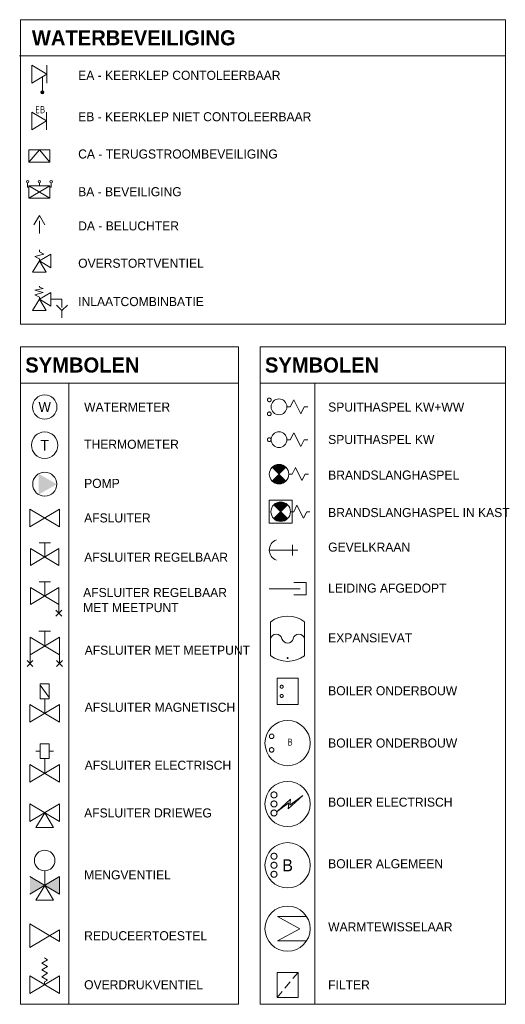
# Model space of a CAD drawing. Header units: millimetres. Extents: x 54776 to 295166, y 132708 to 356599.
# Tile 7 of 11: x 276987 to 282357, y 132755 to 143642. Entities that reach past the tile are written whole.
import ezdxf
from ezdxf.enums import TextEntityAlignment as Align

# ---------------------------------------------------------------- set-up
doc = ezdxf.new("R2010")
doc.units = ezdxf.units.MM
doc.header["$LTSCALE"] = 50
for name, pattern in [('2322107', [2000, 1000, 1000]), ('2322109', [10, 5, -2, 1, -2]), ('2322110', [10, 5, -1, 1, -1, 1, -1])]:
    doc.linetypes.add(name, pattern=pattern)
doc.layers.get('0').update_dxf_attribs({"color": 250})
doc.layers.add('CAG RENVOOI STAMP', color=2, linetype='Continuous', lineweight=20)
doc.styles.add('B-01', font='b-gbp')
doc.styles.add('BURO-018', font='BUROFONT.SHX', dxfattribs={"height": 1.8})
doc.styles.add('Diameter', font='arial.ttf')
doc.styles.add('STABICAD-018', font='ISOCP.SHX', dxfattribs={"height": 90})

# ---------------------------------------------------------------- blocks, each defined once
blk = doc.blocks.new('A$7E4C2F03812B')
at = {"layer": 'CAG RENVOOI STAMP', "color": 2, "linetype": 'Continuous'}
for p, q in [((460, 385), (138, 385)), ((138, 385), (385, 250)), ((385, 250), (138, 115)), ((138, 115), (460, 115))]:
    blk.add_line(p, q, dxfattribs=at)
blk.add_circle((250, 250), 250, dxfattribs=at)
blk = doc.blocks.new('A$7E4C2F0A28C')
at = {"layer": 'CAG RENVOOI STAMP', "color": 2, "linetype": 'Continuous'}
blk.add_circle((135, 135), 135, dxfattribs=at)
at = {"layer": 'CAG RENVOOI STAMP', "color": 2, "linetype": '2322109', "style": 'BURO-018'}
blk.add_text('W', height=108, dxfattribs=at).set_placement((135, 135), align=Align.MIDDLE)
blk = doc.blocks.new('A$7E4C2E3B391C0')
at = {"layer": 'CAG RENVOOI STAMP', "color": 2, "linetype": 'Continuous'}
blk.add_circle((146.484375, 146.484375), 146.484375, dxfattribs=at)
at = {"layer": 'CAG RENVOOI STAMP', "color": 2, "linetype": 'Continuous', "style": 'BURO-018'}
blk.add_text('T', height=117.1875, dxfattribs=at).set_placement((146.484375, 146.484375), align=Align.MIDDLE)
blk = doc.blocks.new('A$7E4C2E3B251A1')
at = {"layer": 'CAG RENVOOI STAMP', "color": 2, "linetype": 'Continuous'}
blk.add_circle((133, 133), 133, dxfattribs=at)
blk.add_solid([(66, 248), (266, 133), (66, 18)], dxfattribs=at)
blk = doc.blocks.new('A$C7cf5ca4b')
at = {"color": 2, "linetype": 'Continuous'}
for p, q in [((0, 175), (0, -175)), ((275, 175), (0, 175)), ((275, -175), (275, 175)), ((0, -175), (275, -175))]:
    blk.add_line(p, q, dxfattribs=at)
blk = doc.blocks.new('*U103')
at = {"color": 0, "linetype": '2322110'}
blk.add_circle((0, 0), 20, dxfattribs=at)
at = {"color": 1}
blk.add_attdef('PRODUCTCODE', (0, 0), '', height=1.8, dxfattribs=at)
at = {"color": 2}
for tag in ['CODE', 'CODE2', 'INDICATIONTEXT', 'LABEL', 'POSITIONCODE', 'SECTIONCODE']:
    blk.add_attdef(tag, (0, 0), '', height=1.2, dxfattribs=at)
blk = doc.blocks.new('*U104')
at = {"color": 0, "linetype": '2322109'}
blk.add_circle((0, 0), 20, dxfattribs=at)
at = {"color": 1}
blk.add_attdef('PRODUCTCODE', (0, 0), '', height=1.8, dxfattribs=at)
at = {"color": 2}
for tag in ['CODE', 'CODE2', 'INDICATIONTEXT', 'LABEL', 'POSITIONCODE', 'SECTIONCODE']:
    blk.add_attdef(tag, (0, 0), '', height=1.2, dxfattribs=at)
blk = doc.blocks.new('A$Cbe45bfdf')
at = {"color": 2, "linetype": 'Continuous'}
for p, q in [((85, 0), (122.5, 0)), ((122.5, 0), (160, 75)), ((160, 75), (235, -75)), ((235, -75), (272.5, 0)), ((272.5, 0), (310, 0))]:
    blk.add_line(p, q, dxfattribs=at)
blk.add_circle((0, 0), 85, dxfattribs=at)
blk = doc.blocks.new('*U105')
at = {"color": 0, "linetype": '2322109'}
blk.add_circle((0, 0), 20, dxfattribs=at)
at = {"color": 1}
blk.add_attdef('PRODUCTCODE', (0, 0), '', height=1.8, dxfattribs=at)
at = {"color": 2}
for tag in ['CODE', 'CODE2', 'INDICATIONTEXT', 'LABEL', 'POSITIONCODE', 'SECTIONCODE']:
    blk.add_attdef(tag, (0, 0), '', height=1.2, dxfattribs=at)
blk = doc.blocks.new('A$C2282a554')
at = {"color": 2, "linetype": 'Continuous'}
for p, q in [((85, 0), (122.5, 0)), ((122.5, 0), (160, 75)), ((160, 75), (235, -75)), ((235, -75), (272.5, 0)), ((272.5, 0), (310, 0))]:
    blk.add_line(p, q, dxfattribs=at)
blk.add_circle((0, 0), 85, dxfattribs=at)
blk = doc.blocks.new('*U106')
at = {"color": 0, "linetype": '2322109'}
blk.add_circle((0, 0), 20, dxfattribs=at)
at = {"color": 1}
blk.add_attdef('PRODUCTCODE', (0, 0), '', height=1.8, dxfattribs=at)
at = {"color": 2}
for tag in ['CODE', 'CODE2', 'INDICATIONTEXT', 'LABEL', 'POSITIONCODE', 'SECTIONCODE']:
    blk.add_attdef(tag, (0, 0), '', height=1.2, dxfattribs=at)
blk = doc.blocks.new('*U107')
at = {"color": 0, "linetype": '2322110'}
blk.add_circle((0, 0), 20, dxfattribs=at)
at = {"color": 1}
blk.add_attdef('PRODUCTCODE', (0, 0), '', height=1.8, dxfattribs=at)
at = {"color": 2}
for tag in ['CODE', 'CODE2', 'INDICATIONTEXT', 'LABEL', 'POSITIONCODE', 'SECTIONCODE']:
    blk.add_attdef(tag, (0, 0), '', height=1.2, dxfattribs=at)
blk = doc.blocks.new('A$C8dd79a66')
at = {"color": 2, "linetype": 'Continuous'}
blk.add_circle((0, 0), 150, dxfattribs=at)
at = {"color": 2, "linetype": 'Continuous', "style": 'B-01'}
blk.add_text('B', height=80, dxfattribs=at).set_placement((0, 0), align=Align.MIDDLE_CENTER)
blk = doc.blocks.new('*U116')
at = {"color": 0, "linetype": '2322110'}
blk.add_circle((0, 0), 20, dxfattribs=at)
at = {"color": 2}
for tag in ['CODE', 'CODE2', 'SECTIONCODE', 'INDICATIONTEXT', 'LABEL', 'POSITIONCODE']:
    blk.add_attdef(tag, (0, 0), '', height=1.2, dxfattribs=at)
at = {"color": 1}
blk.add_attdef('PRODUCTCODE', (0, 0), '', height=1.8, dxfattribs=at)
blk = doc.blocks.new('*U117')
at = {"color": 0, "linetype": '2322109'}
blk.add_circle((0, 0), 20, dxfattribs=at)
at = {"color": 2}
for tag in ['CODE', 'CODE2', 'SECTIONCODE', 'INDICATIONTEXT', 'LABEL', 'POSITIONCODE']:
    blk.add_attdef(tag, (0, 0), '', height=1.2, dxfattribs=at)
at = {"color": 1}
blk.add_attdef('PRODUCTCODE', (0, 0), '', height=1.8, dxfattribs=at)
blk = doc.blocks.new('*U118')
at = {"color": 0, "linetype": '2322110'}
blk.add_circle((0, 0), 20, dxfattribs=at)
at = {"color": 2, "linetype": 'Continuous'}
for tag in ['CODE', 'CODE2', 'SECTIONCODE', 'INDICATIONTEXT', 'LABEL', 'POSITIONCODE']:
    blk.add_attdef(tag, (0, 0), '', height=1.2, dxfattribs=at)
at = {"color": 1, "linetype": 'Continuous'}
blk.add_attdef('PRODUCTCODE', (0, 0), '', height=1.8, dxfattribs=at)
blk = doc.blocks.new('A$C5ec9ec9a')
at = {"color": 2, "linetype": 'Continuous'}
blk.add_lwpolyline([(-70, -50.2), (9.5, 7.5), (3.1, -33), (100.8, 55.2), (14.4, -7.5), (20.6, 31.6)], close=True, dxfattribs=at)
blk.add_circle((0, 0), 150, dxfattribs=at)
blk = doc.blocks.new('*U129')
at = {"color": 0, "linetype": '2322110'}
blk.add_circle((0, 0), 20, dxfattribs=at)
at = {"color": 2}
for tag in ['CODE', 'CODE2', 'SECTIONCODE', 'INDICATIONTEXT', 'LABEL', 'POSITIONCODE']:
    blk.add_attdef(tag, (0, 0), '', height=1.2, dxfattribs=at)
at = {"color": 1}
blk.add_attdef('PRODUCTCODE', (0, 0), '', height=1.8, dxfattribs=at)
blk = doc.blocks.new('*U130')
at = {"color": 0, "linetype": '2322109'}
blk.add_circle((0, 0), 20, dxfattribs=at)
at = {"color": 2}
for tag in ['CODE', 'CODE2', 'SECTIONCODE', 'INDICATIONTEXT', 'LABEL', 'POSITIONCODE']:
    blk.add_attdef(tag, (0, 0), '', height=1.2, dxfattribs=at)
at = {"color": 1}
blk.add_attdef('PRODUCTCODE', (0, 0), '', height=1.8, dxfattribs=at)
blk = doc.blocks.new('*U131')
at = {"color": 0, "linetype": '2322110'}
blk.add_circle((0, 0), 20, dxfattribs=at)
at = {"color": 2, "linetype": 'Continuous'}
for tag in ['CODE', 'CODE2', 'SECTIONCODE', 'INDICATIONTEXT', 'LABEL', 'POSITIONCODE']:
    blk.add_attdef(tag, (0, 0), '', height=1.2, dxfattribs=at)
at = {"color": 1, "linetype": 'Continuous'}
blk.add_attdef('PRODUCTCODE', (0, 0), '', height=1.8, dxfattribs=at)
blk = doc.blocks.new('A$7E4C2C2D14389')
at = {"layer": 'CAG RENVOOI STAMP', "color": 2, "linetype": 'Continuous'}
for p, q in [((252, 252), (0, 252)), ((0, 252), (0, 0)), ((252, 0), (252, 252)), ((50, 50), (202, 202)), ((50, 202), (202, 50)), ((234, 126), (270, 126)), ((270, 126), (306, 198)), ((306, 198), (378, 54)), ((378, 54), (414, 126)), ((414, 126), (450, 126)), ((0, 0), (252, 0))]:
    blk.add_line(p, q, dxfattribs=at)
at = {"layer": 'CAG RENVOOI STAMP', "color": 2, "linetype": 'Continuous', "const_width": 108}
for points in [[(164, 164, 0.414214), (88, 164, 1)], [(164, 88, -0.414214), (88, 88, -1)]]:
    blk.add_lwpolyline(points, format="xyb", dxfattribs=at)
at = {"layer": 'CAG RENVOOI STAMP', "color": 2, "linetype": 'Continuous'}
blk.add_circle((126, 126), 108, dxfattribs=at)
blk = doc.blocks.new('A$7E4C2C2D21DD')
at = {"layer": 'CAG RENVOOI STAMP', "color": 2, "linetype": 'Continuous'}
for p, q in [((32, 32), (184, 184)), ((32, 184), (184, 32)), ((252, 108), (288, 180)), ((288, 180), (360, 36)), ((216, 108), (252, 108)), ((360, 36), (396, 108)), ((396, 108), (432, 108))]:
    blk.add_line(p, q, dxfattribs=at)
at = {"layer": 'CAG RENVOOI STAMP', "color": 2, "linetype": 'Continuous', "const_width": 108}
for points in [[(146, 146, 0.414214), (70, 146, 1)], [(146, 70, -0.414214), (70, 70, -1)]]:
    blk.add_lwpolyline(points, format="xyb", dxfattribs=at)
at = {"layer": 'CAG RENVOOI STAMP', "color": 2, "linetype": 'Continuous'}
blk.add_circle((108, 108), 108, dxfattribs=at)
blk = doc.blocks.new('A$7E4C2C2E3B2A0')
at = {"layer": 'CAG RENVOOI STAMP', "color": 2}
for p, q in [((409.5, 136.5), (273, 136.5)), ((409.5, 0), (409.5, 136.5)), ((0, 68.25), (341.25, 68.25)), ((273, 0), (409.5, 0))]:
    blk.add_line(p, q, dxfattribs=at)
blk = doc.blocks.new('A$7E4C2C2FBAC')
at = {"layer": 'CAG RENVOOI STAMP', "color": 2, "linetype": 'Continuous'}
for p, q in [((314, 111), (0, 111)), ((255, 170), (255, 52))]:
    blk.add_line(p, q, dxfattribs=at)
blk.add_arc((118, 111), 118, 109.4712, 250.5288, dxfattribs=at)
blk = doc.blocks.new('A$7E4C2E32231BC')
at = {"layer": 'CAG RENVOOI STAMP', "color": 2, "linetype": 'Continuous'}
for p, q in [((0, 195), (162, 98)), ((0, 0), (0, 195)), ((162, 0), (162, 195)), ((162, 98), (0, 0))]:
    blk.add_line(p, q, dxfattribs=at)
at = {"layer": 'CAG RENVOOI STAMP', "color": 2, "linetype": 'Continuous', "style": 'STABICAD-018'}
blk.add_text('EB', height=78, dxfattribs=at).set_placement((38, 183))
blk = doc.blocks.new('A$7E4C2E322C3AB')
at = {"layer": 'CAG RENVOOI STAMP', "color": 2, "linetype": 'Continuous'}
for p, q in [((0, 0), (115.5, 138.6)), ((0, 0), (0, 138.6)), ((0, 138.6), (231, 138.6)), ((115.5, 138.6), (231, 0)), ((231, 138.6), (231, 0)), ((231, 0), (0, 0))]:
    blk.add_line(p, q, dxfattribs=at)
blk = doc.blocks.new('A$7E4C2E330DA')
at = {"layer": 'CAG RENVOOI STAMP', "color": 2, "linetype": 'Continuous'}
for p, q in [((14, 124), (14, 170)), ((28, 124), (14, 124)), ((28, 139), (259, 139)), ((28, 0), (28, 139)), ((28, 0), (259, 139)), ((28, 139), (259, 0)), ((144, 139), (144, 170)), ((259, 139), (259, 0)), ((259, 124), (274, 124)), ((274, 124), (274, 170)), ((259, 0), (28, 0))]:
    blk.add_line(p, q, dxfattribs=at)
for centre in [(14, 184), (144, 184), (274, 184)]:
    blk.add_circle(centre, 13.9, dxfattribs=at)
blk = doc.blocks.new('A$7E4C2E3314250')
at = {"layer": 'CAG RENVOOI STAMP', "color": 4, "linetype": 'Continuous'}
for p, q in [((0, 96), (60, 200)), ((120, 96), (60, 200)), ((60, 140), (60, 0))]:
    blk.add_line(p, q, dxfattribs=at)
blk = doc.blocks.new('A$7E4C2E331E67')
at = {"layer": 'CAG RENVOOI STAMP', "color": 2, "linetype": 'Continuous'}
for p, q in [((75, 225), (75, 250)), ((125, 200), (75, 225)), ((0, 0), (75, 125)), ((25, 175), (125, 200)), ((75, 150), (25, 175)), ((200, 200), (75, 125)), ((75, 125), (75, 150)), ((75, 125), (200, 50)), ((75, 125), (150, 0)), ((200, 50), (200, 200)), ((150, 0), (0, 0))]:
    blk.add_line(p, q, dxfattribs=at)
blk = doc.blocks.new('A$7E4C2E332913')
at = {"layer": 'CAG RENVOOI STAMP', "color": 2, "linetype": 'Continuous'}
for p, q in [((200, 280), (75, 205)), ((200, 130), (200, 280)), ((75, 205), (0, 80)), ((150, 80), (75, 205)), ((75, 205), (200, 130)), ((325, 205), (200, 205)), ((325, 80), (265, 140)), ((325, 114), (325, 205)), ((385, 140), (325, 80)), ((0, 80), (150, 80)), ((325, 80), (325, 0))]:
    blk.add_line(p, q, dxfattribs=at)
blk.add_lwpolyline([(75, 205), (75, 230), (24, 256), (117, 281), (24, 307), (117, 324), (75, 340), (75, 349)], dxfattribs=at)
blk = doc.blocks.new('A$7E4C2E3726FB')
at = {"layer": 'CAG RENVOOI STAMP', "color": 2, "linetype": 'Continuous'}
for p, q in [((195, 374), (130, 336)), ((195, 299), (130, 336)), ((195, 374), (162, 393)), ((195, 299), (130, 261)), ((195, 224), (130, 261)), ((195, 224), (130, 186)), ((325, 195), (0, 0)), ((0, 0), (0, 195)), ((0, 195), (325, 0)), ((195, 149), (130, 186)), ((195, 149), (162, 130)), ((162, 98), (162, 130)), ((162, 98), (162, 130)), ((325, 0), (325, 195))]:
    blk.add_line(p, q, dxfattribs=at)
blk = doc.blocks.new('A$7E4C2E39A60')
at = {"layer": 'CAG RENVOOI STAMP', "color": 2, "linetype": 'Continuous'}
for p, q in [((0, 260), (0, 0)), ((325, 65), (0, 260)), ((325, 195), (0, 0)), ((325, 65), (325, 195))]:
    blk.add_line(p, q, dxfattribs=at)
blk = doc.blocks.new('A$7E4C2E391D26D')
at = {"layer": 'CAG RENVOOI STAMP', "linetype": 'Continuous'}
for points in [[(0, 260), (0, 65), (162.5, 162.5)], [(162.5, 162.5), (325, 65), (325, 260)]]:
    blk.add_hatch(color=2, dxfattribs=at).paths.add_polyline_path(points)
at = {"layer": 'CAG RENVOOI STAMP', "color": 2, "linetype": 'Continuous'}
for p, q in [((325, 65), (0, 260)), ((0, 65), (325, 260)), ((162.5, 162.5), (162.5, 325)), ((325, 260), (325, 65)), ((65, 0), (162.5, 162.5)), ((162.5, 162.5), (260, 0)), ((65, 0), (260, 0))]:
    blk.add_line(p, q, dxfattribs=at)
blk.add_circle((162.5, 438.75), 113.75, dxfattribs=at)
blk = doc.blocks.new('A$7E4C2E392E1E')
at = {"layer": 'CAG RENVOOI STAMP', "color": 2, "linetype": 'Continuous'}
for p, q in [((0, 260), (325, 65)), ((0, 65), (0, 260)), ((325, 260), (0, 65)), ((325, 65), (325, 260)), ((65, 0), (162.5, 162.5)), ((162.5, 162.5), (260, 0)), ((260, 0), (65, 0))]:
    blk.add_line(p, q, dxfattribs=at)
blk = doc.blocks.new('A$7E4C2E3A53CF')
at = {"layer": 'CAG RENVOOI STAMP', "color": 2, "linetype": 'Continuous'}
for p, q in [((113.75, 341.25), (65, 341.25)), ((113.75, 260), (113.75, 422.5)), ((113.75, 422.5), (211.25, 422.5)), ((211.25, 422.5), (211.25, 260)), ((211.25, 341.25), (260, 341.25)), ((211.25, 260), (113.75, 260)), ((162.5, 260), (162.5, 97.5)), ((325, 195), (0, 0)), ((0, 0), (0, 195)), ((0, 195), (325, 0)), ((325, 0), (325, 195))]:
    blk.add_line(p, q, dxfattribs=at)
blk = doc.blocks.new('A$7E4C2E3A15EA')
at = {"layer": 'CAG RENVOOI STAMP', "color": 2, "linetype": 'Continuous'}
for p, q in [((113.75, 260), (113.75, 422.5)), ((113.75, 422.5), (211.25, 422.5)), ((113.75, 409.5), (211.25, 273)), ((211.25, 422.5), (211.25, 260)), ((211.25, 260), (113.75, 260)), ((162.5, 260), (162.5, 97.5)), ((0, 0), (325, 195)), ((0, 195), (0, 0)), ((325, 0), (0, 195)), ((325, 195), (325, 0))]:
    blk.add_line(p, q, dxfattribs=at)
blk = doc.blocks.new('A$7E4C2E3A221FD')
at = {"layer": 'CAG RENVOOI STAMP', "color": 2, "linetype": 'Continuous'}
for p, q in [((130, 390), (260, 390)), ((195, 227.5), (195, 390)), ((32.5, 325), (357.5, 130)), ((32.5, 32.5), (32.5, 325)), ((357.5, 325), (32.5, 130)), ((357.5, 32.5), (357.5, 325)), ((0, 0), (65, 65)), ((0, 65), (65, 0)), ((325, 0), (390, 65)), ((325, 65), (390, 0))]:
    blk.add_line(p, q, dxfattribs=at)
blk = doc.blocks.new('A$7E4C2E3A30218')
at = {"layer": 'CAG RENVOOI STAMP', "color": 2, "linetype": 'Continuous'}
for p, q in [((94, 377), (219, 377)), ((156, 221), (156, 377)), ((0, 127), (312, 314)), ((0, 314), (0, 127)), ((312, 127), (0, 314)), ((312, 314), (312, 127)), ((312, 127), (312, 33)), ((279, 66), (346, 0)), ((279, 0), (346, 66))]:
    blk.add_line(p, q, dxfattribs=at)
blk = doc.blocks.new('A$7E4C2E3B41B8')
at = {"layer": 'CAG RENVOOI STAMP', "color": 2, "linetype": 'Continuous'}
for p, q in [((93.75, 250), (218.75, 250)), ((156.25, 93.75), (156.25, 250)), ((0, 187.5), (312.5, 0)), ((0, 0), (0, 187.5)), ((312.5, 187.5), (0, 0)), ((312.5, 0), (312.5, 187.5))]:
    blk.add_line(p, q, dxfattribs=at)
blk = doc.blocks.new('A$7E4C2E3B13355')
at = {"layer": 'CAG RENVOOI STAMP', "color": 2, "linetype": 'Continuous'}
for p, q in [((0, 195), (0, 0)), ((325, 0), (0, 195)), ((0, 0), (325, 195)), ((325, 195), (325, 0))]:
    blk.add_line(p, q, dxfattribs=at)
blk = doc.blocks.new('A$7E4C2F02711F')
at = {"layer": 'CAG RENVOOI STAMP', "color": 4, "linetype": 'Continuous'}
for p, q in [((0, 438), (0, 62)), ((375, 62), (375, 438))]:
    blk.add_line(p, q, dxfattribs=at)
at = {"layer": 'CAG RENVOOI STAMP', "color": 1, "linetype": '2322107'}
blk.add_circle((188, 36), 5, dxfattribs=at)
at = {"layer": 'CAG RENVOOI STAMP', "color": 4, "linetype": 'Continuous'}
for centre, radius, start, end in [((188, 188), 312, 53.1301, 126.8699), ((62, 236), 64.1, 12.6804, 167.3196), ((188, 264), 64.1, 192.6804, 347.3196), ((312, 236), 64.1, 12.6804, 167.3196), ((188, 312), 312, 233.1301, 306.8699)]:
    blk.add_arc(centre, radius, start, end, dxfattribs=at)
blk = doc.blocks.new('A$7E4C2F1102BF')
at = {"layer": 'CAG RENVOOI STAMP', "color": 2, "linetype": 'Continuous'}
for p, q in [((175, 210), (231, 277)), ((86, 103), (145, 174)), ((0, 0), (56, 68))]:
    blk.add_line(p, q, dxfattribs=at)
blk.add_lwpolyline([(231, 0), (0, 0), (0, 277), (231, 277)], close=True, dxfattribs=at)

msp = doc.modelspace()

# ---------------------------------------------------------------- hatches: boundary and pattern name
at = {"layer": 'CAG RENVOOI STAMP'}
msp.add_hatch(color=2, dxfattribs=at).paths.add_polyline_path([(277255, 142839, 1), (277222, 142839, 1)])

# ---------------------------------------------------------------- linework, layer by layer
at = {"layer": 'CAG RENVOOI STAMP', "linetype": 'Continuous'}
for p, q in [((282357, 143642), (276997, 143642)), ((276997, 140274), (276997, 143642)), ((282357, 140274), (282357, 143642)), ((282357, 143243), (276987, 143243)), ((276997, 140274), (282357, 140274)), ((279408, 140024), (276997, 140024)), ((276997, 140024), (276997, 132755)), ((279408, 140024), (279408, 132755)), ((282357, 140024), (279647, 140024)), ((279647, 140024), (279647, 132755)), ((282357, 140024), (282357, 132755)), ((279408, 139624), (276997, 139624)), ((277531, 139624), (277531, 132755)), ((282357, 139624), (279647, 139624)), ((280251, 139624), (280251, 132755)), ((276997, 132755), (279408, 132755)), ((279647, 132755), (282357, 132755))]:
    msp.add_line(p, q, dxfattribs=at)
at = {"layer": 'CAG RENVOOI STAMP', "color": 2, "linetype": 'Continuous'}
for p, q in [((277122, 142939), (277122, 143139)), ((277122, 143139), (277288, 143039)), ((277288, 143139), (277288, 142939)), ((277288, 143039), (277122, 142939))]:
    msp.add_line(p, q, dxfattribs=at)
at = {"layer": 'CAG RENVOOI STAMP', "color": 2}
msp.add_line((277238, 143009), (277238, 142856), dxfattribs=at)
at = {"layer": 'CAG RENVOOI STAMP', "color": 4, "linetype": 'Continuous'}
for p, q in [((279762, 136984), (279762, 136609)), ((280137, 136609), (280137, 136984))]:
    msp.add_line(p, q, dxfattribs=at)
at = {"layer": 'CAG RENVOOI STAMP', "color": 2}
msp.add_circle((277238, 142839), 16.7, dxfattribs=at)
at = {"layer": 'CAG RENVOOI STAMP'}
for centre in [(279949, 135643), (279949, 135643, 125)]:
    msp.add_circle(centre, 250, dxfattribs=at)
at = {"layer": 'CAG RENVOOI STAMP', "color": 5, "linetype": '2322109'}
msp.add_circle((279773, 135718), 25, dxfattribs=at)
at = {"layer": 'CAG RENVOOI STAMP', "color": 1, "linetype": '2322110'}
msp.add_circle((279773, 135568), 25, dxfattribs=at)

# ---------------------------------------------------------------- block references
at = {"layer": 'CAG RENVOOI STAMP'}
for name, p in [('A$7E4C2E32231BC', (277122, 142425)), ('A$7E4C2E322C3AB', (277089, 142066)), ('A$7E4C2E330DA', (277061, 141667)), ('A$7E4C2E3314250', (277145, 141277)), ('A$7E4C2E331E67', (277130, 140849)), ('A$7E4C2E332913', (277130, 140345)), ('A$7E4C2F0A28C', (277129, 139224)), ('A$7E4C2E3B391C0', (277117, 138790)), ('A$7E4C2C2D21DD', (279747, 138509)), ('A$7E4C2E3B251A1', (277131, 138373)), ('A$7E4C2C2D14389', (279747, 138076)), ('A$7E4C2E3B13355', (277101, 138036)), ('A$7E4C2E3B41B8', (277108, 137606)), ('A$7E4C2C2FBAC', (279747, 137667)), ('A$7E4C2E3A30218', (277108, 137048)), ('A$7E4C2C2E3B2A0', (279747, 137281)), ('A$7E4C2F02711F', (279762, 136547)), ('A$7E4C2E3A221FD', (277069, 136490)), ('A$7E4C2E3A15EA', (277101, 135874)), ('A$7E4C2E3A53CF', (277101, 135212)), ('A$7E4C2E392E1E', (277101, 134710)), ('A$7E4C2E391D26D', (277101, 133906)), ('A$7E4C2F03812B', (279699, 133341)), ('A$7E4C2E39A60', (277101, 133384)), ('A$7E4C2E3726FB', (277101, 132874)), ('A$7E4C2F1102BF', (279834, 132829))]:
    msp.add_blockref(name, p, dxfattribs=at)
at = {"layer": 'CAG RENVOOI STAMP', "color": 5, "linetype": '2322109'}
for name, p, xscale, yscale, zscale in [('*U106', (279747, 139438), 1.024000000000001, 1.024000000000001, 1.024000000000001), ('*U105', (279747, 138998), 1.024, 1.024, 1.024)]:
    msp.add_blockref(name, p, dxfattribs=dict(at, xscale=xscale, yscale=yscale, zscale=zscale))
at = {"layer": 'CAG RENVOOI STAMP'}
for name, p, xscale, yscale, zscale in [('A$C2282a554', (279854, 139361), 1.024000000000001, 1.024000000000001, 1.024000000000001), ('A$Cbe45bfdf', (279854, 138998), 1.024, 1.024, 1.024), ('A$C7cf5ca4b', (279834, 136215), 0.84, 0.84, 0.84), ('A$C5ec9ec9a', (279949, 134970), 1.666666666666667, 1.666666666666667, 1.666666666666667), ('A$C8dd79a66', (279949, 134292), 1.666666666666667, 1.666666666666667, 1.666666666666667)]:
    msp.add_blockref(name, p, dxfattribs=dict(at, xscale=xscale, yscale=yscale, zscale=zscale))
at = {"layer": 'CAG RENVOOI STAMP', "color": 1, "linetype": '2322110', "xscale": 1.024000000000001, "yscale": 1.024000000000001, "zscale": 1.024000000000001}
msp.add_blockref('*U107', (279747, 139284), dxfattribs=at)
at = {"layer": 'CAG RENVOOI STAMP', "color": 5, "linetype": '2322109', "rotation": 270}
for name, p, xscale, yscale, zscale in [('*U104', (279884, 136266), -0.84, 0.84, 0.84), ('*U130', (279799, 135070), -1.666666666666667, 1.666666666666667, 1.666666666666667), ('*U117', (279799, 134392), -1.666666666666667, 1.666666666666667, 1.666666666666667)]:
    msp.add_blockref(name, p, dxfattribs=dict(at, xscale=xscale, yscale=yscale, zscale=zscale))
at = {"layer": 'CAG RENVOOI STAMP', "color": 1, "linetype": '2322110', "rotation": 270}
for name, p, xscale, yscale, zscale in [('*U103', (279884, 136165), -0.84, 0.84, 0.84), ('*U129', (279799, 134870), -1.666666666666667, 1.666666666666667, 1.666666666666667), ('*U116', (279799, 134192), -1.666666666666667, 1.666666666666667, 1.666666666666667)]:
    msp.add_blockref(name, p, dxfattribs=dict(at, xscale=xscale, yscale=yscale, zscale=zscale))
at = {"layer": 'CAG RENVOOI STAMP', "linetype": '2322110', "xscale": 1.666666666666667, "yscale": 1.666666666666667, "zscale": 1.666666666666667}
for name, p in [('*U131', (279799, 134970)), ('*U118', (279799, 134292))]:
    msp.add_blockref(name, p, dxfattribs=at)

# ---------------------------------------------------------------- texts
at = {"layer": 'CAG RENVOOI STAMP', "color": 2, "linetype": 'Continuous', "style": 'STABICAD-018'}
msp.add_text('B', height=75, dxfattribs=at).set_placement((279949, 135616))
at = {"layer": 'CAG RENVOOI STAMP', "attachment_point": 1, "style": 'Diameter'}
for s, insert, char_height, width in [('{\\fCentury Gothic|b1|i0|c0|p34;WATERBEVEILIGING}', (277122, 143525), 166.66, 1701.09), ('{\\fCentury Gothic|b0|i0|c0|p34;EA - KEERKLEP CONTOLEERBAAR}', (277634, 143077), 100, 4637.61), ('{\\fCentury Gothic|b0|i0|c0|p34;EB - KEERKLEP NIET CONTOLEERBAAR}', (277634, 142619), 100, 2678.78), ('{\\fCentury Gothic|b0|i0|c0|p34;CA - TERUGSTROOMBEVEILIGING}', (277634, 142207), 100, 4603.63), ('{\\fCentury Gothic|b0|i0|c0|p34;BA - BEVEILIGING}', (277634, 141790), 100, 1251.96), ('{\\fCentury Gothic|b0|i0|c0|p34;DA - BELUCHTER}', (277634, 141412), 100, 1301.53), ('{\\fCentury Gothic|b0|i0|c0|p34;OVERSTORTVENTIEL}', (277634, 140999), 100, 1336.9), ('{\\fCentury Gothic|b0|i0|c0|p34;INLAATCOMBINBATIE}', (277634, 140575), 100, 1336.9), ('{\\fCentury Gothic|b1|i0|c0|p34;SYMBOLEN}', (277049, 139907), 166.66, 1827.48), ('{\\fCentury Gothic|b1|i0|c0|p34;SYMBOLEN}', (279699, 139907), 166.66, 1827.48), ('{\\fCentury Gothic|b0|i0|c0|p34;WATERMETER}', (277700, 139409), 100, 989.08), ('{\\fCentury Gothic|b0|i0|c0|p34;SPUITHASPEL KW+WW}', (280398, 139409), 100, 2220.13), ('{\\fCentury Gothic|b0|i0|c0|p34;SPUITHASPEL KW}', (280398, 139050), 100, 2220.13), ('{\\fCentury Gothic|b0|i0|c0|p34;THERMOMETER}', (277700, 138997), 100, 394.2), ('{\\fCentury Gothic|b0|i0|c0|p34;BRANDSLANGHASPEL}', (280398, 138657), 100, 1497.4), ('{\\fCentury Gothic|b0|i0|c0|p34;POMP}', (277700, 138565), 100, 394.2), ('{\\fCentury Gothic|b0|i0|c0|p34;AFSLUITER}', (277700, 138183), 100, 766.15), ('{\\fCentury Gothic|b0|i0|c0|p34;BRANDSLANGHASPEL IN KAST}', (280398, 138242), 100, 2220.13), ('{\\fCentury Gothic|b0|i0|c0|p34;GEVELKRAAN}', (280398, 137860), 100, 927.5), ('{\\fCentury Gothic|b0|i0|c0|p34;AFSLUITER REGELBAAR}', (277701, 137748), 100, 1658.25), ('{\\fCentury Gothic|b0|i0|c0|p34;LEIDING AFGEDOPT}', (280398, 137407), 100, 1352.2), ('{\\fCentury Gothic|b0|i0|c0|p34;AFSLUITER REGELBAAR MET MEETPUNT}', (277689, 137358), 100, 1724.32), ('{\\fCentury Gothic|b0|i0|c0|p34;EXPANSIEVAT}', (280398, 136857), 100, 2220.13), ('{\\fCentury Gothic|b0|i0|c0|p34;AFSLUITER MET MEETPUNT}', (277706, 136720), 100, 1905.37), ('{\\fCentury Gothic|b0|i0|c0|p34;BOILER ONDERBOUW}', (280398, 136272), 100, 2220.13), ('{\\fCentury Gothic|b0|i0|c0|p34;AFSLUITER MAGNETISCH}', (277706, 136089), 100, 1905.37), ('{\\fCentury Gothic|b0|i0|c0|p34;BOILER ONDERBOUW}', (280398, 135694), 100, 2220.13), ('{\\fCentury Gothic|b0|i0|c0|p34;AFSLUITER ELECTRISCH}', (277706, 135448), 100, 1905.37), ('{\\fCentury Gothic|b0|i0|c0|p34;BOILER ELECTRISCH}', (280398, 135040), 100, 2220.13), ('{\\fCentury Gothic|b0|i0|c0|p34;AFSLUITER DRIEWEG}', (277700, 134921), 100, 1397.9), ('{\\fCentury Gothic|b0|i0|c0|p34;BOILER ALGEMEEN}', (280398, 134359), 100, 2220.13), ('{\\fCentury Gothic|b0|i0|c0|p34;MENGVENTIEL}', (277700, 134236), 100, 985.2), ('{\\fCentury Gothic|b0|i0|c0|p34;WARMTEWISSELAAR}', (280398, 133661), 100, 2220.13), ('{\\fCentury Gothic|b0|i0|c0|p34;REDUCEERTOESTEL}', (277700, 133563), 100, 1397.9), ('{\\fCentury Gothic|b0|i0|c0|p34;OVERDRUKVENTIEL}', (277700, 133021), 100, 1397.9), ('{\\fCentury Gothic|b0|i0|c0|p34;FILTER}', (280398, 133021), 100, 482.6)]:
    msp.add_mtext(s, dxfattribs=dict(at, insert=insert, char_height=char_height, width=width))

doc.saveas('drawing.dxf')
